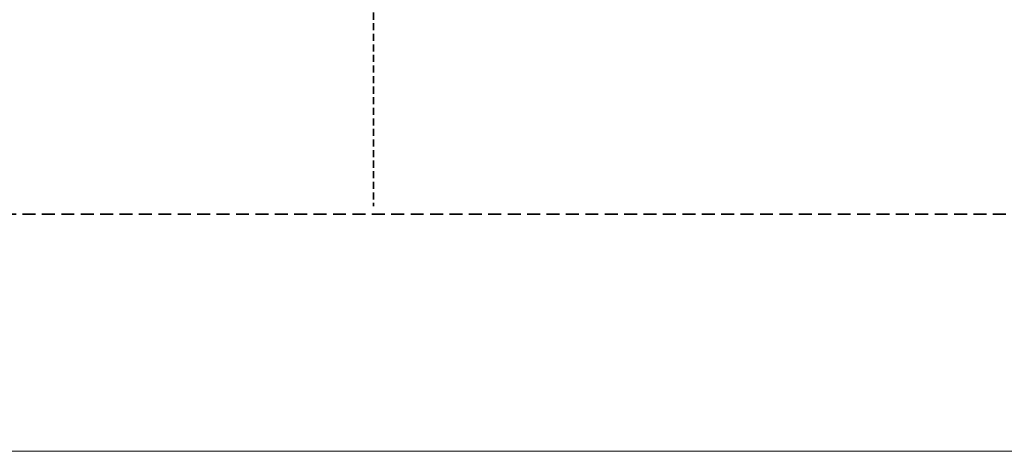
# Model space of a CAD drawing. Header units: millimetres. Extents: x 1279 to 58476, y -6899 to 74987.
# Tile 138 of 157: x 35351 to 35617, y -3829 to -3712. Entities that reach past the tile are written whole.
import ezdxf

# ---------------------------------------------------------------- set-up
doc = ezdxf.new("R2010")
doc.units = ezdxf.units.MM
for name, pattern in [('phl_thick', [0]), ('VERDECKT', [9.524999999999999, 6.35, -3.175]), ('ČÁRKOVANÁ', [0.75, 0.5, -0.25])]:
    doc.linetypes.add(name, pattern=pattern)
for name, color, linetype, lineweight in [('UT_POTRUBI - ZPÁTEČKA', 5, 'ČÁRKOVANÁ', 35), ('UT_SCHÉMA_ZPÁTEČKA', 172, 'VERDECKT', 35), ('VZT_50 POPIS - OBECNE', 7, 'Continuous', 5)]:
    doc.layers.add(name, color=color, linetype=linetype, lineweight=lineweight)

msp = doc.modelspace()

# ---------------------------------------------------------------- linework, layer by layer
at = {"layer": 'UT_POTRUBI - ZPÁTEČKA', "ltscale": 7}
msp.add_line((37665.11816778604, -3764.871320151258), (33218.18084606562, -3764.871320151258), dxfattribs=at)
at = {"layer": 'UT_SCHÉMA_ZPÁTEČKA', "ltscale": 0.3}
msp.add_line((35446.53189181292, -3647.568514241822), (35446.53189181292, -3762.775288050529), dxfattribs=at)
at = {"layer": 'VZT_50 POPIS - OBECNE', "linetype": 'phl_thick'}
msp.add_line((1278.793443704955, -3828.992999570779), (52959.01746372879, -3828.992999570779), dxfattribs=at)

doc.saveas('drawing.dxf')
